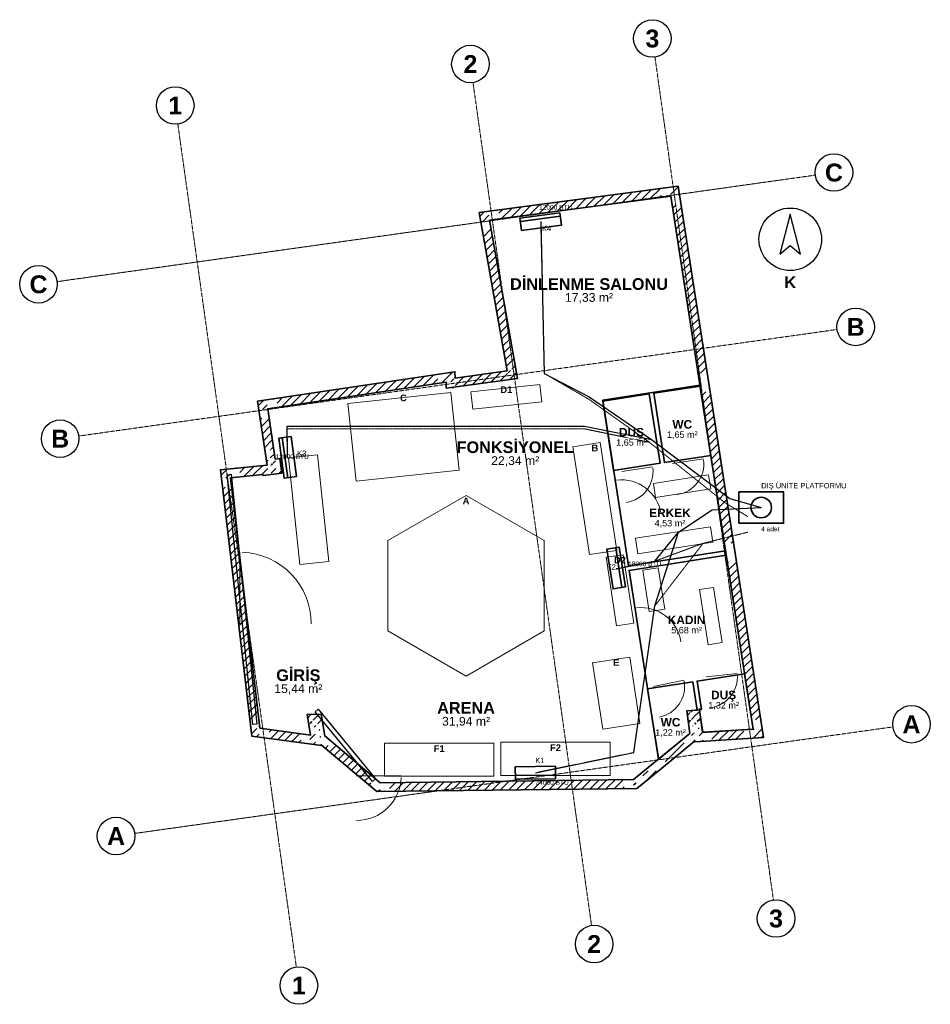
# Model space of a CAD drawing. Header units: millimetres. Extents: x -4681 to 15681, y -5011 to 17012.
import ezdxf
from ezdxf.enums import TextEntityAlignment as Align

# ---------------------------------------------------------------- set-up
doc = ezdxf.new("R2010")
doc.units = ezdxf.units.MM
doc.linetypes.add('DASHDOT', pattern=[3.556, 2.54, -0.508, 0, -0.508])
doc.linetypes.add('DASHED', pattern=[1.524, 1.27, -0.254])
for name, color, linetype, lineweight in [('A-CEPHE', 5, 'Continuous', 25), ('A-DUVAR-MEVCUT', 8, 'Continuous', 35), ('A-DUVAR-YENI', 1, 'Continuous', 35), ('A-EKIPMAN', 9, 'Continuous', 18), ('A-KAPI', 8, 'Continuous', 18), ('A-MOBILYA', 9, 'Continuous', 18), ('A-YAZI', 7, 'Continuous', 13), ('G-AKS-BALON', 8, 'Continuous', 25), ('G-AKS-HAT', 8, 'DASHDOT', 18), ('G-KUZEY', 7, 'Continuous', 25), ('M-KLIMA-BAKIR', 4, 'Continuous', 25), ('M-KLIMA-DIS', 4, 'Continuous', 35), ('M-KLIMA-DRENAJ', 4, 'DASHED', 18), ('M-KLIMA-IC', 4, 'Continuous', 35)]:
    doc.layers.add(name, color=color, linetype=linetype, lineweight=lineweight)
doc.styles.add('GYM', font='arial.ttf')
doc.styles.add('GYM-B', font='arialbd.ttf')

# ---------------------------------------------------------------- blocks, each defined once
blk = doc.blocks.new('G_KUZEY')
blk.add_lwpolyline([(0, 560), (-230, -330), (0, -140), (230, -330)], close=True)
blk.add_circle((0, 0), 700)
at = {"style": 'GYM-B'}
blk.add_text('K', height=260, dxfattribs=at).set_placement((0, -960), align=Align.MIDDLE_CENTER)
blk = doc.blocks.new('M_KLIMA_IC')
blk.add_line((-450, -60), (450, -60))
blk.add_lwpolyline([(-450, -140), (450, -140), (450, 140), (-450, 140)], close=True)
at = {"style": 'GYM'}
for tag, p, height in [('KOD', (0, 215), 120), ('KAPASITE', (0, -270), 105)]:
    blk.add_attdef(tag, p, '', height=height, dxfattribs=at)
blk = doc.blocks.new('M_KLIMA_DIS')
blk.add_lwpolyline([(-500, -350), (500, -350), (500, 350), (-500, 350)], close=True)
blk.add_circle((0, 0), 230)
at = {"style": 'GYM'}
for tag, p, height in [('KOD', (0, 430), 120), ('ADET', (0, -530), 105)]:
    blk.add_attdef(tag, p, '', height=height, dxfattribs=at)

msp = doc.modelspace()

# ---------------------------------------------------------------- hatches: boundary and pattern name
at = {"layer": 'A-DUVAR-MEVCUT'}
h = msp.add_hatch(dxfattribs=at)
h.set_pattern_fill('ANSI31', scale=40)
h.paths.add_polyline_path([(756, 6840), (760, 6814), (957, 6846), (953, 6872)])
h.paths.add_polyline_path([(970, 6843), (760, 6814), (756, 6840), (550, 6819), (550, 7020), (588, 7024), (970, 7024)])
h.paths.add_polyline_path([(760, 6814), (1178, 6873), (1150, 7071), (732, 7012)])
h.paths.add_polyline_path([(1149, 7083), (1178, 6873), (968, 6843), (968, 7083)])
h.paths.add_polyline_path([(1178, 6873), (1133, 7198), (935, 7171), (979, 6845)])
h.paths.add_polyline_path([(999, 7408), (1032, 7185), (1133, 7198), (1162, 6988), (923, 6988), (923, 7408)])
h.paths.add_polyline_path([(1133, 7198), (1032, 7185), (1058, 6986), (1159, 6999)])
h.paths.add_polyline_path([(1001, 7395), (1032, 7185), (1133, 7198), (1164, 6975), (822, 6975), (822, 7047), (850, 7050), (822, 7237), (822, 7395)])
h.paths.add_polyline_path([(1032, 7185), (864, 8310), (666, 8281), (834, 7155)])
h.paths.add_polyline_path([(1074, 8342), (864, 8310), (895, 8100), (693, 8100), (654, 8362), (654, 8481), (916, 8520), (1074, 8520)])
h.paths.add_polyline_path([(864, 8310), (4855, 8908), (4826, 9106), (834, 8508)])
h.paths.add_polyline_path([(4645, 9079), (4907, 9118), (5051, 9118), (5053, 8996), (5065, 8998), (5065, 8796), (4858, 8767), (4855, 8908), (4645, 8877)])
h.paths.add_polyline_path([(4855, 8908), (4858, 8767), (5058, 8772), (5055, 8912)])
h.paths.add_polyline_path([(5068, 8977), (5068, 8796), (4858, 8767), (4855, 8908), (4648, 8877), (4648, 8977)])
h.paths.add_polyline_path([(4858, 8767), (6449, 8988), (6422, 9186), (4831, 8965)])
h.paths.add_polyline_path([(6412, 9198), (6449, 8988), (6239, 8959), (6239, 9198)])
h.paths.add_polyline_path([(6449, 8988), (5826, 12526), (5629, 12492), (6252, 8954)])
h.paths.add_polyline_path([(6036, 12554), (5826, 12526), (5863, 12316), (5660, 12316), (5616, 12566), (5616, 12700), (5888, 12736), (6036, 12736)])
h.paths.add_polyline_path([(5826, 12526), (9876, 13066), (9849, 13265), (5800, 12725)])
h.paths.add_polyline_path([(9908, 12856), (9876, 13066), (9666, 13038), (9666, 13240), (9938, 13276), (10046, 13276), (10086, 13017), (10086, 12856)])
h.paths.add_polyline_path([(9876, 13066), (10521, 8898), (10719, 8928), (10073, 13097)])
h.paths.add_polyline_path([(10554, 8688), (10521, 8898), (10489, 9108), (10691, 9108), (10719, 8928), (10731, 8848), (10731, 8688)])
h.paths.add_polyline_path([(10521, 8898), (11111, 5092), (11308, 5122), (10719, 8928)])
h.paths.add_polyline_path([(11143, 4882), (11111, 5092), (11078, 5302), (11281, 5302), (11308, 5122), (11321, 5042), (11321, 4882)])
h.paths.add_polyline_path([(11111, 5092), (11722, 1144), (11920, 1174), (11308, 5122)])
h.paths.add_polyline_path([(11512, 1131), (11722, 1144), (11690, 1354), (11892, 1354), (11932, 1095), (11932, 957), (11570, 934), (11512, 934)])
h.paths.add_polyline_path([(11722, 1144), (10589, 1072), (10601, 873), (11735, 944)])
h.paths.add_polyline_path([(10379, 1282), (10562, 1282), (10589, 1072), (10799, 1086), (10799, 885), (10436, 862), (10414, 862), (10412, 877), (10394, 862), (10379, 862)])
h.paths.add_polyline_path([(10589, 1072), (10524, 1577), (10326, 1552), (10390, 1047)])
h.paths.add_polyline_path([(10314, 1367), (10314, 1558), (10524, 1577), (10551, 1367)])
h.paths.add_polyline_path([(10524, 1577), (10239, 1552), (10257, 1352), (10542, 1378)])
h.paths.add_polyline_path([(10449, 1342), (10266, 1342), (10239, 1552), (10449, 1570)])
h.paths.add_polyline_path([(10239, 1552), (10303, 1047), (10502, 1072), (10437, 1577)])
h.paths.add_polyline_path([(10093, 875), (10303, 1047), (10277, 1257), (10513, 1257), (10513, 867), (10414, 861), (10412, 877), (10363, 837), (10093, 837)])
h.paths.add_polyline_path([(10303, 1047), (9540, 421), (9667, 266), (10430, 892)])
h.paths.add_polyline_path([(9330, 248), (9540, 421), (9750, 593), (9750, 334), (9667, 266), (9600, 211), (9330, 211)])
h.paths.add_polyline_path([(9540, 421), (9046, 15), (9173, -139), (9667, 266)])
h.paths.add_polyline_path([(9256, -71), (9119, -184), (8836, -187), (8836, 13), (9046, 15), (9256, 188)])
h.paths.add_polyline_path([(9046, 15), (3378, -54), (3381, -253), (9049, -185)])
h.paths.add_polyline_path([(3588, -251), (3306, -254), (3168, -138), (3168, 124), (3378, -54), (3588, -51)])
h.paths.add_polyline_path([(3378, -54), (2142, 991), (2013, 839), (3249, -206)])
h.paths.add_polyline_path([(1932, 796), (1932, 1201), (2106, 1201), (2142, 991), (2352, 814), (2352, 781), (2080, 781), (2063, 796), (2066, 781), (2041, 781)])
h.paths.add_polyline_path([(2142, 991), (2060, 1478), (1863, 1445), (1944, 958)])
h.paths.add_polyline_path([(1850, 1268), (1850, 1474), (2060, 1478), (2095, 1268)])
h.paths.add_polyline_path([(2060, 1478), (1747, 1471), (1752, 1271), (2064, 1278)])
h.paths.add_polyline_path([(1957, 1261), (1782, 1261), (1747, 1471), (1957, 1476)])
h.paths.add_polyline_path([(1747, 1471), (1824, 1012), (2021, 1046), (1944, 1504)])
h.paths.add_polyline_path([(2034, 1222), (2034, 802), (1884, 802), (1614, 839), (1614, 1041), (1824, 1012), (1789, 1222)])
h.paths.add_polyline_path([(1824, 1012), (689, 1166), (662, 968), (1797, 814)])
h.paths.add_polyline_path([(664, 1376), (689, 1166), (899, 1138), (899, 957), (749, 957), (508, 989), (479, 1240), (479, 1376)])
h.paths.add_polyline_path([(689, 1166), (32, 6768), (-166, 6745), (490, 1143)])
h.paths.add_polyline_path([(242, 6789), (32, 6768), (57, 6558), (-144, 6558), (-178, 6842), (-178, 6948), (123, 6978), (242, 6978)])
h.paths.add_polyline_path([(32, 6768), (756, 6840), (736, 7039), (13, 6967)])
h.paths.add_polyline_path([(966, 6843), (760, 6814), (756, 6840), (546, 6819), (546, 7020), (847, 7050), (966, 7050)])

# ---------------------------------------------------------------- linework, layer by layer
at = {"layer": 'A-CEPHE'}
for points in [[(-45, 6835), (45, 6845), (625, 1255), (535, 1245)], [(3275, 29), (3205, -29), (1925, 1531), (1995, 1589)]]:
    msp.add_lwpolyline(points, close=True, dxfattribs=at)
at = {"layer": 'A-DUVAR-MEVCUT'}
for points in [[(850, 7050), (636, 8479), (5050, 9139), (5053, 8996), (6216, 9158), (5593, 12697), (10043, 13291), (10719, 8928), (11308, 5122), (11953, 958), (10414, 861), (10412, 877), (9667, 266), (9119, -184), (3306, -254), (2063, 796), (2066, 778), (508, 989), (-190, 6947)], [(756, 6840), (760, 6814), (1178, 6873), (1133, 7198), (1032, 7185), (864, 8310), (4855, 8908), (4858, 8767), (6449, 8988), (5826, 12526), (9876, 13066), (10521, 8898), (11111, 5092), (11722, 1144), (10589, 1072), (10524, 1577), (10239, 1552), (10303, 1047), (9540, 421), (9046, 15), (3378, -54), (2142, 991), (2060, 1478), (1747, 1471), (1824, 1012), (689, 1166), (32, 6768)]]:
    msp.add_lwpolyline(points, close=True, dxfattribs=at)
at = {"layer": 'A-DUVAR-YENI'}
for points in [[(8930, 4796), (11104, 5132), (10531, 8838), (8357, 8499)], [(10534, 8818), (10774, 7266), (9736, 7105), (9496, 8658)], [(8360, 8482), (9397, 8643), (9638, 7090), (8600, 6929)], [(9604, 473), (10303, 1047), (10239, 1552), (10524, 1577), (10589, 1072), (11722, 1144), (11120, 5032), (8946, 4695)], [(10559, 1306), (10524, 1577), (10519, 1598), (10541, 1580), (10566, 1584), (10467, 2217), (11530, 2383), (11722, 1144), (10595, 1073)], [(10303, 1047), (9634, 498), (9601, 492), (9359, 2045), (10369, 2202), (10467, 1572), (10239, 1552)]]:
    msp.add_lwpolyline(points, close=True, dxfattribs=at)
at = {"layer": 'A-EKIPMAN'}
for points in [[(6991, 8468), (6950, 8856), (5409, 8692), (5450, 8304)], [(4960, 8673), (2654, 8427), (2840, 6687), (5146, 6933)], [(8302, 7553), (7689, 7459), (8058, 5047), (8671, 5141)], [(5300, 6370), (3551, 5360), (3551, 3340), (5300, 2330), (7049, 3340), (7049, 5360)], [(8816, 5046), (8430, 4987), (8664, 3454), (9050, 3513)], [(9189, 1272), (8962, 2755), (8131, 2628), (8358, 1145)], [(5925, 90), (5925, 830), (3475, 830), (3475, 90)], [(8525, 110), (8525, 850), (6075, 850), (6075, 110)]]:
    msp.add_lwpolyline(points, close=True, dxfattribs=at)
at = {"layer": 'A-KAPI'}
for p, q in [((9917, 7082), (10609, 7190)), ((8781, 6906), (9473, 7014)), ((8772, 5822), (8634, 6712)), ((240, 3500), (240, 5100)), ((9216, 2962), (9078, 3852)), ((9488, 2100), (10174, 2238)), ((10668, 2314), (11364, 2392)), ((2850, 100), (3850, 100))]:
    msp.add_line(p, q, dxfattribs=at)
for centre, radius, start, end in [((9917, 7082), 700, -81.2, 6.8), ((8781, 6906), 700, -81.2, 6.8), ((8772, 5822), 900, 8.8, 96.8), ((240, 3500), 1600, 0, 88), ((9216, 2962), 900, 8.8, 96.8), ((9488, 2100), 700, -78.6, 9.4), ((10668, 2314), 700, -83.6, 4.4), ((2850, 100), 1000, -90, -2)]:
    msp.add_arc(centre, radius, start, end, dxfattribs=at)
at = {"layer": 'A-MOBILYA'}
for points in [[(1978, 7277), (1331, 7209), (1582, 4823), (2229, 4891)], [(9489, 6642), (9538, 6326), (10774, 6518), (10725, 6834)], [(9088, 5412), (9142, 5066), (10822, 5326), (10768, 5672)], [(9599, 4752), (9254, 4699), (9397, 3775), (9743, 3829)], [(10836, 4315), (10520, 4266), (10713, 3031), (11029, 3080)]]:
    msp.add_lwpolyline(points, close=True, dxfattribs=at)
at = {"layer": 'G-AKS-BALON'}
for centre in [(9466, 16592), (5398, 16021), (-1203, 15093), (13527, 13594), (-4261, 11094), (14012, 10141), (-3776, 7641), (15261, 1253), (-2526, -1247), (12232, -3091), (8164, -3663), (1563, -4591)]:
    msp.add_circle(centre, 420, dxfattribs=at)
at = {"layer": 'G-AKS-HAT'}
for p, q in [((12173, -2676), (9524, 16177)), ((8106, -3247), (5456, 15605)), ((1505, -4175), (-1145, 14677)), ((-3845, 11153), (13111, 13536)), ((-3360, 7700), (13596, 10083)), ((-2111, -1189), (14845, 1194))]:
    msp.add_line(p, q, dxfattribs=at)
at = {"layer": 'M-KLIMA-BAKIR'}
for points in [[(6970, 12497), (7050, 9100), (8050, 8580), (9450, 7620), (11200, 6300), (11900, 6100)], [(1311, 7222), (1300, 7920), (5950, 7920), (7950, 7920), (9450, 7620), (11200, 6300), (11900, 6100)], [(6851, 169), (9050, 620), (9520, 3900), (10050, 5550), (10800, 6050), (11900, 6100)], [(8659, 4733), (9520, 4900), (10050, 5550), (10800, 6050), (11900, 6100)]]:
    msp.add_lwpolyline(points, dxfattribs=at)
at = {"layer": 'M-KLIMA-DRENAJ'}
for points in [[(6970, 12497), (7050, 9100), (8050, 8520), (9400, 7560), (11100, 6200), (11600, 5900)], [(1311, 7222), (1300, 7860), (5950, 7860), (7950, 7860), (9400, 7560), (11100, 6200), (11600, 5900)], [(6851, 169), (9050, 620), (9520, 3900), (10600, 5300), (11600, 5550)], [(8659, 4733), (9520, 4900), (10600, 5300), (11600, 5550)]]:
    msp.add_lwpolyline(points, dxfattribs=at)

# ---------------------------------------------------------------- block references
at = {"layer": 'G-KUZEY'}
msp.add_blockref('G_KUZEY', (12550, 12100), dxfattribs=at)
at = {"layer": 'M-KLIMA-DIS'}
msp.add_blockref('M_KLIMA_DIS', (11900, 6100), dxfattribs=at).add_auto_attribs({'KOD': 'DIŞ ÜNİTE PLATFORMU', 'ADET': '4 adet'})
at = {"layer": 'M-KLIMA-IC'}
ref = msp.add_blockref('M_KLIMA_IC', (6970, 12497), dxfattribs=dict(at, rotation=187.6))
ref.add_attrib('KOD', 'K4', (6998, 12284), dxfattribs={"layer": '0', "height": 120, "style": 'GYM'})
ref.add_attrib('KAPASITE', '12000 BTU', (6934, 12765), dxfattribs={"layer": '0', "height": 105, "style": 'GYM'})
ref = msp.add_blockref('M_KLIMA_IC', (1311, 7222), dxfattribs=dict(at, rotation=277.8))
ref.add_attrib('KOD', 'K3', (1524, 7251), dxfattribs={"layer": '0', "height": 120, "style": 'GYM'})
ref.add_attrib('KAPASITE', '12000 BTU', (1043, 7185), dxfattribs={"layer": '0', "height": 105, "style": 'GYM'})
ref = msp.add_blockref('M_KLIMA_IC', (8656, 4747), dxfattribs=dict(at, rotation=98.8))
ref.add_attrib('KOD', 'K2', (8444, 4714), dxfattribs={"layer": '0', "height": 120, "style": 'GYM'})
ref.add_attrib('KAPASITE', '18000 BTU', (8923, 4788), dxfattribs={"layer": '0', "height": 105, "style": 'GYM'})
ref = msp.add_blockref('M_KLIMA_IC', (6851, 169), dxfattribs=dict(at, rotation=0.7))
ref.add_attrib('KOD', 'K1', (6848, 384), dxfattribs={"layer": '0', "height": 120, "style": 'GYM'})
ref.add_attrib('KAPASITE', '24000 BTU', (6854, -101), dxfattribs={"layer": '0', "height": 105, "style": 'GYM'})

# ---------------------------------------------------------------- texts
at = {"layer": 'A-EKIPMAN', "style": 'GYM-B'}
for s, p in [('D1', (6200, 8736)), ('C', (3900, 8553)), ('B', (8180, 7433)), ('A', (5300, 6250)), ('D2', (8740, 4926)), ('E', (8660, 2635)), ('F1', (4700, 710)), ('F2', (7300, 730))]:
    msp.add_text(s, height=150, dxfattribs=at).set_placement(p, align=Align.MIDDLE_CENTER)
at = {"layer": 'A-YAZI'}
for s, height, style, p in [('DİNLENME SALONU', 260, 'GYM-B', (8050, 11100)), ('17,33 m²', 195, 'GYM', (8050, 10800)), ('WC', 190, 'GYM-B', (10135, 7962)), ('DUŞ', 190, 'GYM-B', (8999, 7786)), ('1,65 m²', 145, 'GYM', (10135, 7732)), ('FONKSİYONEL', 260, 'GYM-B', (6400, 7450)), ('1,65 m²', 145, 'GYM', (8999, 7556)), ('22,34 m²', 195, 'GYM', (6400, 7150)), ('ERKEK', 190, 'GYM-B', (9860, 5981)), ('4,53 m²', 145, 'GYM', (9860, 5751)), ('KADIN', 190, 'GYM-B', (10231, 3588)), ('5,68 m²', 145, 'GYM', (10231, 3358)), ('GİRİŞ', 260, 'GYM-B', (1550, 2350)), ('15,44 m²', 195, 'GYM', (1550, 2050)), ('DUŞ', 190, 'GYM-B', (11060, 1908)), ('1,32 m²', 145, 'GYM', (11060, 1678)), ('ARENA', 260, 'GYM-B', (5300, 1620)), ('31,94 m²', 195, 'GYM', (5300, 1320)), ('WC', 190, 'GYM-B', (9873, 1299)), ('1,22 m²', 145, 'GYM', (9873, 1069))]:
    msp.add_text(s, height=height, dxfattribs=dict(at, style=style)).set_placement(p, align=Align.MIDDLE_CENTER)
at = {"layer": 'G-AKS-BALON', "style": 'GYM-B'}
for s, p in [('3', (9466, 16592)), ('2', (5398, 16021)), ('1', (-1203, 15093)), ('C', (13527, 13594)), ('C', (-4261, 11094)), ('B', (14012, 10141)), ('B', (-3776, 7641)), ('A', (15261, 1253)), ('A', (-2526, -1247)), ('3', (12232, -3091)), ('2', (8164, -3663)), ('1', (1563, -4591))]:
    msp.add_text(s, height=399, dxfattribs=at).set_placement(p, align=Align.MIDDLE_CENTER)

doc.saveas('drawing.dxf')
